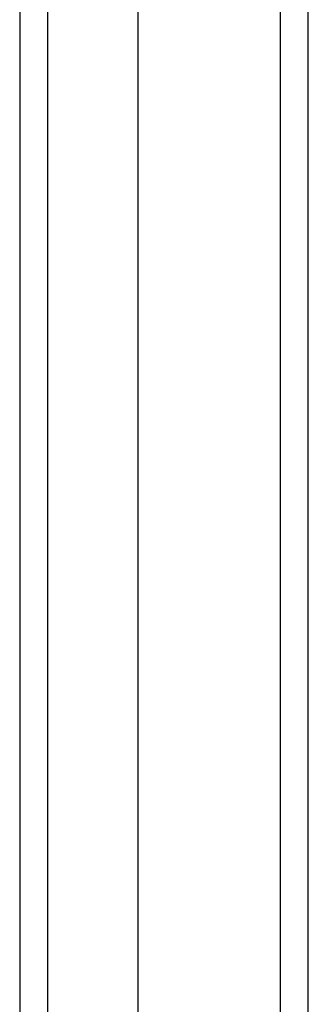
# Model space of a CAD drawing. Header units: inches. Extents: x 0 to 139, y -11 to 90.
# Tile 33 of 59: x 79.946 to 80.85, y 56.722 to 59.811. Entities that reach past the tile are written whole.
import ezdxf

# ---------------------------------------------------------------- set-up
doc = ezdxf.new("R2010")
doc.units = ezdxf.units.IN
doc.header["$LTSCALE"] = 8.352245
doc.header["$MEASUREMENT"] = 0
doc.layers.add('Visible Edges(ANSI)', color=7, linetype='Continuous', lineweight=25)
doc.layers.add('Visible Tangent Edges(ANSI)', color=7, linetype='Continuous', lineweight=25)

msp = doc.modelspace()

# ---------------------------------------------------------------- linework, layer by layer
at = {"layer": 'Visible Edges(ANSI)'}
for p, q in [((80.8502, 32.0246), (80.8502, 63.1701)), ((80.3158, 62.4358), (80.3158, 32.759)), ((79.9459, 62.3212), (79.9459, 32.8736))]:
    msp.add_line(p, q, dxfattribs=at)
at = {"layer": 'Visible Tangent Edges(ANSI)'}
for p, q in [((80.7625, 63.1701), (80.7625, 32.0246)), ((80.0336, 32.7535), (80.0336, 62.4413))]:
    msp.add_line(p, q, dxfattribs=at)

doc.saveas('drawing.dxf')
